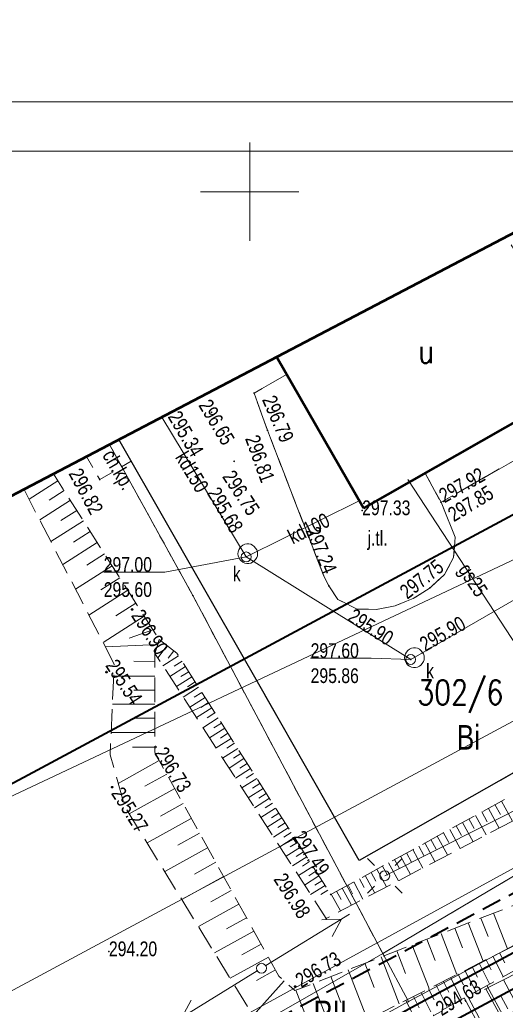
# Model space of a CAD drawing. Header units: metres. Extents: x 7437415 to 7437762, y 5556624 to 5556902.
# Tile 37 of 47: x 7437638 to 7437663, y 5556759 to 5556809. Entities that reach past the tile are written whole.
import ezdxf
from ezdxf import colors
from ezdxf.entities.mleader import LeaderData, LeaderLine
from ezdxf.enums import TextEntityAlignment as Align
from ezdxf.math import Vec2, Vec3

# ---------------------------------------------------------------- set-up
doc = ezdxf.new("R2010")
doc.units = ezdxf.units.M
doc.header["$MEASUREMENT"] = 0
for name, pattern in [('BUBZ01-500', [1.75, 1.25, -0.5]), ('DGN Style 3', [8.60601, 6.14715, -2.45886]), ('EGBU01-500', [1, 0.5, -0.5]), ('KTCR02-500', [1.5, 1, -0.5]), ('KTJZ01-500', [2, 1.5, -0.5])]:
    doc.linetypes.add(name, pattern=pattern)
doc.layers.get('0').update_dxf_attribs({"color": 250, "lineweight": 5})
for name, color, linetype, lineweight in [('203-Punkt załamania granicy działki nie stabilizowany', 7, 'Continuous', 5), ('510-Podpora jednosłupowa symb.-STPOW', 7, 'Continuous', 5), ('_TABELKA', 7, 'Continuous', 9), ('BUBZ01', 250, 'Continuous', 5), ('BUIB02_01', 250, 'Continuous', 5), ('D_skarpa', 7, 'DGN Style 3', 20), ('D_skarpa-symbol', 7, 'Continuous', 20), ('DS_chodniki', 4, 'Continuous', 0), ('EGBB01', 250, 'Continuous', 5), ('EGBD03', 250, 'Continuous', 5), ('EGBK02', 250, 'Continuous', 5), ('EGBP04_03', 250, 'Continuous', 5), ('EGBU01', 250, 'Continuous', 5), ('Elektryka_opisy_kabli', 7, 'Continuous', 13), ('ELEKTRYKA_TRASY', 1, 'Continuous', 40), ('komora podziemna - przewód kanalizacyjny (powierzchnia)', 7, 'Continuous', 5), ('KTCR02', 250, 'Continuous', 5), ('KTJZ01', 250, 'Continuous', 5), ('KTKR01', 250, 'Continuous', 5), ('latarnia (punkt)', 7, 'Continuous', 5), ('MPZP', 250, 'Continuous', 5), ('przewód elektroenergetyczny (linia)', 7, 'Continuous', 5), ('przewód gazowy (linia)', 7, 'Continuous', 5), ('przewód gazowy (linia)-Atr1', 7, 'Continuous', 5), ('przewód kanalizacyjny (linia)', 7, 'Continuous', 5), ('przewód kanalizacyjny (linia)-Atr1', 7, 'Continuous', 5), ('punkt o określonej wysokości (sieć kanalizacyjna)', 7, 'Continuous', 5), ('punkt o określonej wysokości (sieć kanalizacyjna)-Atr2', 7, 'Continuous', 5), ('punkt o określonej wysokości (sieć kanalizacyjna)-Atr3', 7, 'Continuous', 5), ('punkt wysokościowy naturalny', 7, 'Continuous', 5), ('punkt wysokościowy sztuczny', 7, 'Continuous', 5), ('RTPW01', 250, 'Continuous', 5), ('RTPW02', 250, 'Continuous', 5), ('rzedne dla projektanta', 250, 'Continuous', 5), ('SUPE04', 250, 'Continuous', 5), ('SUPG_01', 250, 'Continuous', 5), ('SUPT_01', 250, 'Continuous', 5), ('SUPW_01', 250, 'Continuous', 5), ('SUSM04_01_E', 250, 'Continuous', 5), ('Warstwa 1', 250, 'Continuous', 5), ('Warstwa 3', 250, 'Continuous', 5), ('właz okrągły - siec kanalizacyjna (punkt)', 7, 'Continuous', 5), ('właz okrągły - siec kanalizacyjna (punkt)-Atr17', 7, 'Continuous', 5)]:
    doc.layers.add(name, color=color, linetype=linetype, lineweight=lineweight)
doc.styles.get("Standard").update_dxf_attribs({"font": 'txt.shx', "width": 0.75})
doc.styles.add('STYL_ARIAL', font='simplex.shx', dxfattribs={"width": 0.75, "oblique": 0.1})
doc.linetypes.add('KTOK05_01-500', pattern='A,3.75,[13,dgnlstyle-rozp_2015.shx,S=0.002778,R=0,X=0,Y=0],3.75', length=7.5)

# ---------------------------------------------------------------- blocks, each defined once
blk = doc.blocks.new('PW01')
at = {"layer": 'punkt wysokościowy naturalny', "linetype": 'Continuous', "lineweight": 13}
h = blk.add_hatch(color=0, dxfattribs=at)
edge = h.paths.add_edge_path()
edge.add_arc((0, 0), 0.45, 0, 360)
blk = doc.blocks.new('US22')
at = {"color": 0, "linetype": 'Continuous', "lineweight": 13, "ltscale": 10}
blk.add_circle((0, 0), 2.5, dxfattribs=at)
blk = doc.blocks.new('SM01')
at = {"color": 0, "linetype": 'Continuous', "lineweight": 13, "ltscale": 10}
for p, q in [((-5.3, 5.31), (-8.83, 8.84)), ((5.31, 5.31), (8.84, 8.84)), ((-5.3, -5.3), (-8.83, -8.83)), ((5.31, -5.3), (8.84, -8.83))]:
    blk.add_line(p, q, dxfattribs=at)
blk.add_circle((0, 0), 2.5, dxfattribs=at)
blk = doc.blocks.new('203')
at = {"layer": '203-Punkt załamania granicy działki nie stabilizowany', "linetype": 'Continuous', "lineweight": 13}
h = blk.add_hatch(color=96, dxfattribs=at)
edge = h.paths.add_edge_path()
edge.add_arc((0, 0), 0.45, 0, 360)
blk = doc.blocks.new('PW02')
at = {"layer": 'punkt wysokościowy sztuczny', "linetype": 'Continuous', "lineweight": 13}
h = blk.add_hatch(color=0, dxfattribs=at)
edge = h.paths.add_edge_path()
edge.add_arc((0, 0), 0.45, 0, 360)
blk = doc.blocks.new('510')
at = {"layer": '510-Podpora jednosłupowa symb.-STPOW', "color": 0, "linetype": 'Continuous', "lineweight": 13}
blk.add_circle((0, 0), 2.5, dxfattribs=at)
blk = doc.blocks.new('SUPE04')
at = {"layer": 'SUPE04', "color": 1, "linetype": 'Continuous', "lineweight": 13}
blk.add_line((5.25, 0), (0.25, 0), dxfattribs=at)
at = {"layer": 'SUPE04', "color": 1, "linetype": 'Continuous', "lineweight": 13, "flags": 128}
blk.add_lwpolyline([(3.9, 0.5), (4.766, 0), (3.9, -0.5)], dxfattribs=at)
blk = doc.blocks.new('_Oblique')
at = {"color": 0, "linetype": 'ByBlock', "lineweight": -2}
blk.add_line((-5, -5), (5, 5), dxfattribs=at)

msp = doc.modelspace()

# ---------------------------------------------------------------- hatches: boundary and pattern name
at = {"layer": 'DS_chodniki', "lineweight": 9}
h = msp.add_hatch(dxfattribs=at)
h.set_pattern_fill('CROSSHATCH', color=252, style=0, pattern_type=2)
h.set_pattern_definition([(73.46674, (7437667.05196, 5556759.3903), (-0.1437982, 0.0426858), []), (343.46675, (7437667.05196, 5556759.3903), (0.0426858, 0.1437982), [])])
h.paths.add_polyline_path([(7437684.009, 5556769.397), (7437638.768, 5556745.033), (7437640.8, 5556744.423), (7437651.173, 5556750.01), (7437651.613, 5556750.247), (7437652.141, 5556750.531), (7437652.582, 5556750.768), (7437678.765, 5556764.869, 0.109552)])

# ---------------------------------------------------------------- linework, layer by layer
at = {"layer": '_TABELKA', "color": 7}
for points in [[(7437755.425, 5556804.566), (7437414.651, 5556804.566), (7437414.651, 5556658.066), (7437755.425, 5556658.066)], [(7437752.925, 5556802.066), (7437417.151, 5556802.066), (7437417.151, 5556660.566), (7437752.925, 5556660.566)]]:
    msp.add_lwpolyline(points, close=True, dxfattribs=at)
at = {"layer": 'BUBZ01', "color": 7, "linetype": 'BUBZ01-500', "lineweight": 13, "flags": 128}
for points in [[(7437640.018, 5556785.654), (7437638.515, 5556784.867), (7437643.11, 5556775.98), (7437642.9, 5556771.37), (7437643.65, 5556768.72), (7437650.54, 5556757.5), (7437653.18, 5556756.46), (7437670.11, 5556765.04), (7437677.9, 5556769.59), (7437683.09, 5556775.4), (7437676.3, 5556770.28), (7437669.43, 5556766.05), (7437652.3, 5556759.37), (7437651.48, 5556760.11), (7437645.17, 5556771.48), (7437645.18, 5556776.52), (7437645.4, 5556777.22), (7437640.018, 5556785.654)], [(7437645.4, 5556777.22), (7437646.3, 5556776.53), (7437654.12, 5556764.26), (7437666.36, 5556770.95), (7437677.29, 5556776.98), (7437678.76, 5556776.43), (7437667.36, 5556770.08), (7437653.89, 5556763.04), (7437645.18, 5556776.52), (7437645.4, 5556777.22)]]:
    msp.add_lwpolyline(points, close=True, dxfattribs=at)
at = {"layer": 'BUBZ01', "color": 7, "linetype": 'Continuous', "lineweight": 13, "flags": 128}
for points in [[(7437640.25, 5556785.29), (7437638.78, 5556784.36)], [(7437640.56, 5556784.81), (7437639.8, 5556784.32)], [(7437640.88, 5556784.31), (7437639.32, 5556783.31)], [(7437641.21, 5556783.79), (7437640.4, 5556783.28)], [(7437641.54, 5556783.26), (7437639.89, 5556782.21)], [(7437641.89, 5556782.72), (7437641.04, 5556782.17)], [(7437642.25, 5556782.16), (7437640.5, 5556781.04)], [(7437642.62, 5556781.58), (7437641.72, 5556781)], [(7437643, 5556780.98), (7437641.14, 5556779.79)], [(7437643.39, 5556780.36), (7437642.43, 5556779.75)], [(7437643.8, 5556779.73), (7437641.82, 5556778.47)], [(7437644.21, 5556779.08), (7437643.2, 5556778.43)], [(7437644.64, 5556778.41), (7437642.55, 5556777.07)], [(7437645.08, 5556777.72), (7437643.87, 5556777.29)], [(7437645.32, 5556776.97), (7437642.66, 5556776.86)], [(7437645.8, 5556776.92), (7437645.32, 5556776.3)], [(7437646.38, 5556776.4), (7437645.59, 5556775.88)], [(7437646.15, 5556776.65), (7437645.86, 5556776.27)], [(7437645.18, 5556776.11), (7437644.11, 5556776.12)], [(7437646.56, 5556776.13), (7437646.16, 5556775.87)], [(7437646.73, 5556775.86), (7437645.93, 5556775.35)], [(7437646.9, 5556775.59), (7437646.5, 5556775.34)], [(7437645.18, 5556775.36), (7437643.08, 5556775.36)], [(7437647.06, 5556775.33), (7437646.27, 5556774.83)], [(7437647.23, 5556775.07), (7437646.84, 5556774.82)], [(7437645.18, 5556774.65), (7437644.11, 5556774.65)], [(7437647.4, 5556774.8), (7437646.61, 5556774.3)], [(7437647.57, 5556774.54), (7437647.18, 5556774.29)], [(7437645.17, 5556773.94), (7437643.02, 5556773.94)], [(7437647.73, 5556774.28), (7437646.95, 5556773.78)], [(7437647.9, 5556774.02), (7437647.51, 5556773.77)], [(7437648.07, 5556773.76), (7437647.29, 5556773.26)], [(7437648.23, 5556773.5), (7437647.84, 5556773.25)], [(7437645.17, 5556773.22), (7437644.08, 5556773.22)], [(7437648.4, 5556773.24), (7437647.62, 5556772.74)], [(7437648.56, 5556772.98), (7437648.18, 5556772.73)], [(7437645.17, 5556772.49), (7437642.95, 5556772.5)], [(7437648.73, 5556772.72), (7437647.96, 5556772.22)], [(7437648.89, 5556772.46), (7437648.51, 5556772.21)], [(7437649.06, 5556772.2), (7437648.29, 5556771.71)], [(7437649.22, 5556771.95), (7437648.84, 5556771.7)], [(7437645.17, 5556771.76), (7437644.04, 5556771.76)], [(7437649.39, 5556771.69), (7437648.62, 5556771.2)], [(7437649.55, 5556771.43), (7437649.17, 5556771.19)], [(7437645.4, 5556771.07), (7437643.31, 5556769.91)], [(7437649.71, 5556771.18), (7437648.95, 5556770.69)], [(7437649.87, 5556770.92), (7437649.49, 5556770.68)], [(7437645.78, 5556770.38), (7437644.66, 5556769.76)], [(7437650.04, 5556770.67), (7437649.28, 5556770.18)], [(7437650.2, 5556770.41), (7437649.82, 5556770.17)], [(7437650.36, 5556770.16), (7437649.6, 5556769.68)], [(7437650.52, 5556769.91), (7437650.14, 5556769.67)], [(7437646.19, 5556769.65), (7437643.87, 5556768.36)], [(7437650.68, 5556769.65), (7437649.93, 5556769.17)], [(7437650.84, 5556769.4), (7437650.47, 5556769.16)], [(7437646.61, 5556768.89), (7437645.47, 5556768.25)], [(7437651, 5556769.15), (7437650.25, 5556768.67)], [(7437651.16, 5556768.9), (7437650.79, 5556768.66)], [(7437662.81, 5556769.01), (7437663.37, 5556767.99)], [(7437651.32, 5556768.65), (7437650.57, 5556768.17)], [(7437651.48, 5556768.4), (7437651.11, 5556768.16)], [(7437661.81, 5556768.46), (7437662.08, 5556767.96)], [(7437662.14, 5556768.64), (7437662.69, 5556767.64)], [(7437662.47, 5556768.83), (7437662.75, 5556768.32)], [(7437647.03, 5556768.13), (7437644.78, 5556766.88)], [(7437651.64, 5556768.15), (7437650.89, 5556767.68)], [(7437651.8, 5556767.9), (7437651.43, 5556767.67)], [(7437660.82, 5556767.92), (7437661.36, 5556766.94)], [(7437661.15, 5556768.1), (7437661.42, 5556767.61)], [(7437661.48, 5556768.28), (7437662.02, 5556767.29)], [(7437647.45, 5556767.37), (7437646.34, 5556766.76)], [(7437651.96, 5556767.65), (7437651.21, 5556767.18)], [(7437652.11, 5556767.41), (7437651.74, 5556767.17)], [(7437659.86, 5556767.4), (7437660.12, 5556766.91)], [(7437660.18, 5556767.57), (7437660.71, 5556766.6)], [(7437660.5, 5556767.75), (7437660.77, 5556767.26)], [(7437652.27, 5556767.16), (7437651.53, 5556766.69)], [(7437652.43, 5556766.91), (7437652.06, 5556766.68)], [(7437658.91, 5556766.88), (7437659.42, 5556765.93)], [(7437659.22, 5556767.05), (7437659.48, 5556766.57)], [(7437659.54, 5556767.22), (7437660.06, 5556766.27)], [(7437647.86, 5556766.63), (7437645.68, 5556765.42)], [(7437652.59, 5556766.67), (7437651.85, 5556766.2)], [(7437652.74, 5556766.42), (7437652.37, 5556766.19)], [(7437657.98, 5556766.37), (7437658.23, 5556765.9)], [(7437658.29, 5556766.54), (7437658.8, 5556765.6)], [(7437658.6, 5556766.71), (7437658.85, 5556766.24)], [(7437648.27, 5556765.9), (7437647.19, 5556765.3)], [(7437652.9, 5556766.18), (7437652.17, 5556765.71)], [(7437653.05, 5556765.93), (7437652.69, 5556765.7)], [(7437657.06, 5556765.87), (7437657.56, 5556764.96)], [(7437657.37, 5556766.03), (7437657.62, 5556765.58)], [(7437657.67, 5556766.2), (7437658.17, 5556765.28)], [(7437653.21, 5556765.69), (7437652.48, 5556765.22)], [(7437653.37, 5556765.44), (7437653, 5556765.21)], [(7437656.17, 5556765.38), (7437656.41, 5556764.93)], [(7437656.46, 5556765.54), (7437656.95, 5556764.64)], [(7437656.76, 5556765.7), (7437657.01, 5556765.25)], [(7437648.67, 5556765.18), (7437646.55, 5556764)], [(7437653.52, 5556765.2), (7437652.79, 5556764.74)], [(7437653.67, 5556764.96), (7437653.31, 5556764.73)], [(7437655.29, 5556764.9), (7437655.76, 5556764.02)], [(7437655.58, 5556765.06), (7437655.82, 5556764.62)], [(7437655.87, 5556765.22), (7437656.36, 5556764.33)], [(7437649.06, 5556764.47), (7437648.02, 5556763.89)], [(7437653.83, 5556764.72), (7437653.1, 5556764.26)], [(7437653.98, 5556764.48), (7437653.62, 5556764.25)], [(7437654.42, 5556764.43), (7437654.66, 5556764)], [(7437654.71, 5556764.58), (7437655.18, 5556763.71)], [(7437655, 5556764.74), (7437655.23, 5556764.3)], [(7437654.15, 5556764.27), (7437654.61, 5556763.42)], [(7437649.45, 5556763.77), (7437647.39, 5556762.63)], [(7437649.83, 5556763.08), (7437648.82, 5556762.52)], [(7437661.76, 5556763.06), (7437662.13, 5556762.12)], [(7437662.4, 5556763.31), (7437663.11, 5556761.49)], [(7437650.21, 5556762.4), (7437648.21, 5556761.29)], [(7437660.43, 5556762.54), (7437660.82, 5556761.54)], [(7437661.11, 5556762.81), (7437661.87, 5556760.86)], [(7437659.01, 5556761.99), (7437659.43, 5556760.91)], [(7437659.73, 5556762.27), (7437660.54, 5556760.19)], [(7437650.58, 5556761.73), (7437649.6, 5556761.19)], [(7437657.48, 5556761.39), (7437657.93, 5556760.24)], [(7437658.26, 5556761.69), (7437659.12, 5556759.47)], [(7437650.95, 5556761.07), (7437649.01, 5556760)], [(7437656.68, 5556761.08), (7437657.61, 5556758.7)], [(7437662.02, 5556760.94), (7437662.28, 5556760.42)], [(7437662.37, 5556761.12), (7437662.89, 5556760.09)], [(7437662.71, 5556761.29), (7437662.97, 5556760.78)], [(7437651.31, 5556760.42), (7437650.35, 5556759.89)], [(7437655, 5556760.42), (7437655.99, 5556757.88)], [(7437655.86, 5556760.76), (7437656.33, 5556759.53)], [(7437660.95, 5556760.4), (7437661.5, 5556759.33)], [(7437661.31, 5556760.58), (7437661.58, 5556760.05)], [(7437661.67, 5556760.76), (7437662.2, 5556759.71)], [(7437651.76, 5556759.86), (7437650.17, 5556758.1)], [(7437654.12, 5556760.08), (7437654.63, 5556758.77)], [(7437659.85, 5556759.84), (7437660.13, 5556759.29)], [(7437660.22, 5556760.03), (7437660.78, 5556758.93)], [(7437660.59, 5556760.22), (7437660.87, 5556759.67)], [(7437652.34, 5556759.39), (7437652.89, 5556757.99)], [(7437653.22, 5556759.73), (7437654.28, 5556757.02)], [(7437659.1, 5556759.46), (7437659.39, 5556758.9)], [(7437659.48, 5556759.65), (7437660.05, 5556758.53)], [(7437662.99, 5556757.9), (7437662.06, 5556759.63)], [(7437657.94, 5556758.87), (7437658.53, 5556757.71)], [(7437658.33, 5556759.07), (7437658.62, 5556758.49)], [(7437658.72, 5556759.27), (7437659.3, 5556758.12)], [(7437661.84, 5556757.28), (7437660.91, 5556759)]]:
    msp.add_lwpolyline(points, dxfattribs=at)
at = {"layer": 'BUBZ01', "color": 7, "linetype": 'BUBZ01-500', "lineweight": 13, "flags": 128}
msp.add_lwpolyline([(7437649.055, 5556752.478), (7437665.84, 5556761.7), (7437669.56, 5556761.45), (7437655.14, 5556753.67), (7437639.69, 5556745.22), (7437638.72, 5556747.2), (7437649.055, 5556752.478)], dxfattribs=at)
at = {"layer": 'BUIB02_01', "color": 212, "linetype": 'Continuous', "lineweight": 40, "flags": 128}
msp.add_lwpolyline([(7437631.582, 5556743.722), (7437658.25, 5556758.524), (7437681.414, 5556770.995), (7437736.328, 5556800.083), (7437739.446, 5556801.87)], dxfattribs=at)
at = {"layer": 'D_skarpa', "flags": 128}
msp.add_lwpolyline([(7437639.094, 5556747.391), (7437639.251, 5556747.471), (7437639.697, 5556747.699), (7437640.142, 5556747.926), (7437640.587, 5556748.154), (7437641.033, 5556748.381), (7437641.478, 5556748.609), (7437641.924, 5556748.836), (7437642.369, 5556749.064), (7437642.814, 5556749.291), (7437643.26, 5556749.518), (7437643.705, 5556749.746), (7437644.151, 5556749.973), (7437644.596, 5556750.201), (7437645.041, 5556750.428), (7437645.487, 5556750.656), (7437645.932, 5556750.883), (7437646.378, 5556751.111), (7437646.823, 5556751.338), (7437647.268, 5556751.566), (7437647.714, 5556751.793), (7437648.159, 5556752.021), (7437648.605, 5556752.248), (7437649.05, 5556752.475), (7437649.489, 5556752.715), (7437649.928, 5556752.954), (7437650.367, 5556753.194), (7437650.806, 5556753.433), (7437651.245, 5556753.673), (7437651.684, 5556753.912), (7437652.122, 5556754.152), (7437652.561, 5556754.391), (7437653, 5556754.631), (7437653.439, 5556754.87), (7437653.878, 5556755.11), (7437654.317, 5556755.349), (7437654.756, 5556755.589), (7437655.195, 5556755.828), (7437655.634, 5556756.068), (7437656.073, 5556756.307), (7437656.512, 5556756.547), (7437656.951, 5556756.786), (7437657.389, 5556757.026), (7437657.828, 5556757.265), (7437658.267, 5556757.505), (7437658.706, 5556757.744), (7437659.145, 5556757.984), (7437659.586, 5556758.22), (7437660.031, 5556758.448), (7437660.476, 5556758.676), (7437660.921, 5556758.904), (7437661.366, 5556759.132), (7437661.812, 5556759.36), (7437662.257, 5556759.588), (7437662.702, 5556759.816), (7437663.147, 5556760.044), (7437663.592, 5556760.272), (7437664.037, 5556760.5), (7437664.482, 5556760.728), (7437664.927, 5556760.955), (7437665.372, 5556761.183), (7437665.818, 5556761.411), (7437666.263, 5556761.639), (7437666.708, 5556761.867), (7437667.153, 5556762.095), (7437667.598, 5556762.323), (7437668.043, 5556762.551), (7437668.488, 5556762.779), (7437668.933, 5556763.007), (7437669.379, 5556763.235), (7437669.824, 5556763.463), (7437670.264, 5556763.7), (7437670.696, 5556763.953), (7437671.128, 5556764.205), (7437671.56, 5556764.458), (7437671.992, 5556764.71), (7437672.424, 5556764.963), (7437672.855, 5556765.215), (7437673.287, 5556765.468), (7437673.719, 5556765.72), (7437674.151, 5556765.973), (7437674.583, 5556766.225), (7437675.015, 5556766.478), (7437675.447, 5556766.731), (7437675.879, 5556766.983), (7437676.311, 5556767.236), (7437676.742, 5556767.488), (7437677.174, 5556767.741), (7437677.606, 5556767.993), (7437678.038, 5556768.246), (7437678.47, 5556768.498), (7437678.867, 5556768.815), (7437679.159, 5556769.052), (7437679.413, 5556769.257), (7437679.664, 5556769.461)], dxfattribs=at)
at = {"layer": 'D_skarpa-symbol', "flags": 128}
for points in [[(7437663.571, 5556758.674), (7437662.901, 5556759.918)], [(7437662.69, 5556758.2), (7437662.011, 5556759.462)], [(7437661.81, 5556757.726), (7437661.121, 5556759.006)], [(7437663.131, 5556758.437), (7437662.793, 5556759.063)]]:
    msp.add_lwpolyline(points, dxfattribs=at)
at = {"layer": 'EGBB01', "color": 7, "linetype": 'Continuous', "lineweight": 53, "flags": 128}
for points in [[(7437655.78, 5556783.9), (7437651.364, 5556791.596)], [(7437664.22, 5556788.71), (7437655.78, 5556783.9)]]:
    msp.add_lwpolyline(points, dxfattribs=at)
at = {"layer": 'EGBD03', "color": 96, "linetype": 'Continuous', "lineweight": 13, "flags": 128}
for points in [[(7437642.867, 5556787.146), (7437647.11, 5556779.46)], [(7437647.11, 5556779.46), (7437656.77, 5556761.25)], [(7437656.77, 5556761.25), (7437683.04, 5556776.81)], [(7437685.08, 5556773.21), (7437658.07, 5556758.81)], [(7437630.48, 5556746.22), (7437656.77, 5556761.25)], [(7437658.07, 5556758.81), (7437656.77, 5556761.25)], [(7437631.6, 5556744.22), (7437658.07, 5556758.81)]]:
    msp.add_lwpolyline(points, dxfattribs=at)
at = {"layer": 'EGBU01', "color": 96, "linetype": 'EGBU01-500', "lineweight": 13, "flags": 128}
for points in [[(7437642.867, 5556787.146), (7437647.11, 5556779.46)], [(7437647.11, 5556779.46), (7437642.867, 5556787.146)], [(7437647.11, 5556779.46), (7437656.77, 5556761.25)], [(7437656.77, 5556761.25), (7437647.11, 5556779.46)], [(7437656.77, 5556761.25), (7437683.04, 5556776.81)], [(7437683.04, 5556776.81), (7437656.77, 5556761.25)]]:
    msp.add_lwpolyline(points, dxfattribs=at)
at = {"layer": 'ELEKTRYKA_TRASY', "linetype": 'Continuous'}
msp.add_lwpolyline([(7437647.715, 5556750.008), (7437647.306, 5556750.81), (7437671.021, 5556763.566), (7437671.476, 5556762.789)], dxfattribs=at)
at = {"layer": 'komora podziemna - przewód kanalizacyjny (powierzchnia)', "color": 36, "linetype": 'Continuous', "lineweight": 13, "flags": 128}
for points in [[(7437650.4, 5556781.59), (7437650.39, 5556781.49), (7437650.36, 5556781.39), (7437650.3, 5556781.3), (7437650.23, 5556781.22), (7437650.15, 5556781.16), (7437650.05, 5556781.11), (7437649.95, 5556781.09), (7437649.85, 5556781.09), (7437649.75, 5556781.11), (7437649.65, 5556781.16), (7437649.57, 5556781.22), (7437649.5, 5556781.3), (7437649.44, 5556781.39), (7437649.41, 5556781.49), (7437649.4, 5556781.59), (7437649.41, 5556781.69), (7437649.44, 5556781.79), (7437649.5, 5556781.88), (7437649.57, 5556781.96), (7437649.65, 5556782.02), (7437649.75, 5556782.07), (7437649.85, 5556782.09), (7437649.95, 5556782.09), (7437650.05, 5556782.07), (7437650.15, 5556782.02), (7437650.23, 5556781.96), (7437650.3, 5556781.88), (7437650.36, 5556781.79), (7437650.39, 5556781.69), (7437650.4, 5556781.59)], [(7437658.88, 5556776.3), (7437658.87, 5556776.2), (7437658.84, 5556776.1), (7437658.78, 5556776.01), (7437658.71, 5556775.93), (7437658.63, 5556775.87), (7437658.53, 5556775.82), (7437658.43, 5556775.8), (7437658.33, 5556775.8), (7437658.23, 5556775.82), (7437658.13, 5556775.87), (7437658.05, 5556775.93), (7437657.98, 5556776.01), (7437657.92, 5556776.1), (7437657.89, 5556776.2), (7437657.88, 5556776.3), (7437657.89, 5556776.4), (7437657.92, 5556776.5), (7437657.98, 5556776.59), (7437658.05, 5556776.67), (7437658.13, 5556776.73), (7437658.23, 5556776.78), (7437658.33, 5556776.8), (7437658.43, 5556776.8), (7437658.53, 5556776.78), (7437658.63, 5556776.73), (7437658.71, 5556776.67), (7437658.78, 5556776.59), (7437658.84, 5556776.5), (7437658.87, 5556776.4), (7437658.88, 5556776.3)]]:
    msp.add_lwpolyline(points, close=True, dxfattribs=at)
at = {"layer": 'KTCR02', "color": 7, "linetype": 'KTCR02-500', "lineweight": 13, "flags": 128}
for points in [[(7437665.291, 5556798.891), (7437663.064, 5556797.724), (7437663.35, 5556797.22), (7437665.47, 5556793.29), (7437664.22, 5556788.71), (7437658.92, 5556785.68), (7437659.73, 5556784.21), (7437665.01, 5556787.22), (7437665.59, 5556786.48), (7437666.12, 5556785.98), (7437666.84, 5556785.69), (7437667.38, 5556785.74), (7437675.94, 5556790.63), (7437676.31, 5556791.28), (7437676.47, 5556792.28), (7437676.39, 5556793.29), (7437676.08, 5556794.25), (7437675.56, 5556795.12), (7437674.87, 5556795.84), (7437674.02, 5556796.41), (7437673.06, 5556796.76), (7437672.05, 5556796.87), (7437671.05, 5556796.77), (7437670.13, 5556796.38), (7437667.55, 5556794.96), (7437665.291, 5556798.891)], [(7437643.35, 5556787.399), (7437641.703, 5556786.536), (7437642.37, 5556785.36), (7437643.98, 5556786.3), (7437643.35, 5556787.399)]]:
    msp.add_lwpolyline(points, close=True, dxfattribs=at)
at = {"layer": 'KTJZ01', "color": 7, "linetype": 'KTJZ01-500', "lineweight": 13, "flags": 128}
for points in [[(7437651.362, 5556791.595), (7437643.343, 5556787.396), (7437648.19, 5556778.92), (7437655.57, 5556765.98), (7437663.42, 5556770.45), (7437676.91, 5556778.17), (7437675.01, 5556781.56), (7437675.11, 5556782.48), (7437675.77, 5556783.33), (7437676.52, 5556783.95), (7437677.46, 5556784.41), (7437678.43, 5556784.63), (7437679.46, 5556784.67), (7437680.43, 5556784.44), (7437681.37, 5556784), (7437682.16, 5556783.33), (7437682.81, 5556782.48), (7437676.39, 5556793.29), (7437676.47, 5556792.28), (7437676.31, 5556791.28), (7437675.94, 5556790.63), (7437669.49, 5556786.95), (7437667.38, 5556785.74), (7437666.84, 5556785.69), (7437666.12, 5556785.98), (7437665.59, 5556786.48), (7437665.01, 5556787.22), (7437659.73, 5556784.21), (7437660.45, 5556782.43), (7437660.37, 5556781.39), (7437659.91, 5556780.53), (7437659.17, 5556779.86), (7437658.32, 5556779.31), (7437657.39, 5556778.94), (7437656.43, 5556778.75), (7437655.43, 5556778.78), (7437654.49, 5556779.27), (7437654.02, 5556779.96), (7437653.79, 5556780.41), (7437650.9, 5556787.87), (7437650.22, 5556789.76), (7437651.87, 5556790.71), (7437651.362, 5556791.595)], [(7437658.92, 5556785.68), (7437659.73, 5556784.21), (7437660.45, 5556782.43), (7437660.37, 5556781.39), (7437659.91, 5556780.53), (7437659.17, 5556779.86), (7437658.32, 5556779.31), (7437657.39, 5556778.94), (7437656.43, 5556778.75), (7437655.43, 5556778.78), (7437654.49, 5556779.27), (7437654.02, 5556779.96), (7437653.79, 5556780.41), (7437650.9, 5556787.87), (7437650.22, 5556789.76), (7437651.87, 5556790.71), (7437655.78, 5556783.9), (7437658.92, 5556785.68)]]:
    msp.add_lwpolyline(points, close=True, dxfattribs=at)
at = {"layer": 'KTKR01', "color": 7, "linetype": 'Continuous', "lineweight": 30, "flags": 128}
msp.add_lwpolyline([(7437685.25, 5556778.28), (7437682.81, 5556782.48), (7437682.16, 5556783.33), (7437681.37, 5556784), (7437680.43, 5556784.44), (7437679.46, 5556784.67), (7437678.43, 5556784.63), (7437677.46, 5556784.41), (7437676.52, 5556783.95), (7437675.77, 5556783.33), (7437675.11, 5556782.48), (7437675.01, 5556781.56), (7437676.91, 5556778.17), (7437663.42, 5556770.45), (7437655.57, 5556765.98), (7437650.54, 5556774.83), (7437648.19, 5556778.92), (7437643.343, 5556787.396)], dxfattribs=at)
at = {"layer": 'MPZP', "color": 212, "linetype": 'KTOK05_01-500', "lineweight": 40, "flags": 128}
msp.add_lwpolyline([(7437480.35, 5556702.039), (7437498.164, 5556705.138), (7437519.727, 5556710.673), (7437570.307, 5556733.919), (7437638.513, 5556770.222), (7437729.943, 5556819.329)], dxfattribs=at)
at = {"layer": 'MPZP', "color": 212, "linetype": 'KTCR02-500', "lineweight": 40, "flags": 128}
msp.add_lwpolyline([(7437738.295, 5556803.984), (7437715.191, 5556791.784), (7437661.349, 5556763.226), (7437574.511, 5556717.006), (7437530.05, 5556696.506), (7437525.798, 5556698.029), (7437514.19, 5556719.761)], dxfattribs=at)
at = {"layer": 'przewód elektroenergetyczny (linia)', "color": 1, "linetype": 'Continuous', "lineweight": 13, "flags": 128}
msp.add_lwpolyline([(7437656.87, 5556765.21), (7437682.33, 5556778.03), (7437683.26, 5556778.5)], dxfattribs=at)
at = {"layer": 'przewód gazowy (linia)', "color": 52, "linetype": 'Continuous', "lineweight": 13, "flags": 128}
msp.add_lwpolyline([(7437658.04, 5556785.36), (7437665.38, 5556774.15)], dxfattribs=at)
at = {"layer": 'przewód kanalizacyjny (linia)', "color": 36, "linetype": 'Continuous', "lineweight": 13, "flags": 128}
for points in [[(7437645.528, 5556788.539), (7437649.82, 5556781.43), (7437658.19, 5556776.21), (7437672.24, 5556784.32), (7437681.08, 5556785.33)], [(7437649.82, 5556781.43), (7437655.56, 5556784.28)]]:
    msp.add_lwpolyline(points, dxfattribs=at)
at = {"layer": 'punkt o określonej wysokości (sieć kanalizacyjna)-Atr2', "color": 7, "flags": 128}
for points in [[(7437649.82, 5556781.43), (7437645.68, 5556780.65), (7437642.576, 5556780.65)], [(7437658.19, 5556776.21), (7437656.18, 5556776.27), (7437653.098, 5556776.27)]]:
    msp.add_lwpolyline(points, dxfattribs=at)
at = {"layer": 'rzedne dla projektanta', "color": 7, "linetype": 'Continuous', "lineweight": 40}
for centre in [(7437644.03, 5556778.76), (7437642.71, 5556775.57), (7437645.21, 5556771.76), (7437643.01, 5556769.72), (7437652.31, 5556759.58)]:
    msp.add_circle(centre, 0.0225, dxfattribs=at)
at = {"layer": 'SUPG_01', "color": 52, "linetype": 'Continuous', "lineweight": 13, "flags": 128}
msp.add_lwpolyline([(7437732.989, 5556813.733), (7437728.61, 5556811.05), (7437696.05, 5556793.43), (7437665.38, 5556774.15), (7437624.73, 5556752.297)], dxfattribs=at)
at = {"layer": 'SUPT_01', "color": 30, "linetype": 'Continuous', "lineweight": 13, "flags": 128}
msp.add_lwpolyline([(7437624.834, 5556744.449), (7437654.2, 5556760.54), (7437665.43, 5556766.7), (7437672.97, 5556770.83), (7437672.97, 5556770.83), (7437705.49, 5556788.37), (7437705.49, 5556788.37), (7437729.04, 5556801.46), (7437729.04, 5556801.46), (7437737.403, 5556805.623)], dxfattribs=at)
at = {"layer": 'SUPW_01', "color": 5, "linetype": 'Continuous', "lineweight": 13, "flags": 128}
msp.add_lwpolyline([(7437624.519, 5556762.969), (7437672.34, 5556785.48), (7437678.49, 5556788.41), (7437671.106, 5556801.936)], dxfattribs=at)
at = {"layer": 'Warstwa 1', "color": 207, "linetype": 'Continuous', "lineweight": 53, "true_color": 0x6e1e6e, "flags": 128}
msp.add_lwpolyline([(7437466.384, 5556694.725), (7437479.253, 5556654.299), (7437507.556, 5556623.548), (7437507.556, 5556623.548), (7437761.553, 5556761.255), (7437724.258, 5556829.774), (7437466.384, 5556694.725)], close=True, dxfattribs=at)
at = {"layer": 'Warstwa 3', "color": 7, "linetype": 'Continuous', "lineweight": 0}
for p, q in [((7437650, 5556802.5), (7437650, 5556797.5)), ((7437647.5, 5556800), (7437652.5, 5556800))]:
    msp.add_line(p, q, dxfattribs=at)

# ---------------------------------------------------------------- block references
at = {"layer": 'EGBP04_03', "color": 96, "linetype": 'Continuous', "lineweight": 13, "xscale": 0.1, "yscale": 0.1, "zscale": 0.1}
for p in [(7437647.11, 5556779.46), (7437656.77, 5556761.25), (7437658.07, 5556758.81)]:
    msp.add_blockref('203', p, dxfattribs=at)
at = {"layer": 'latarnia (punkt)', "color": 7, "linetype": 'Continuous', "lineweight": 13, "xscale": 0.1, "yscale": 0.1, "zscale": 0.1}
msp.add_blockref('SM01', (7437656.87, 5556765.21), dxfattribs=at)
at = {"layer": 'punkt o określonej wysokości (sieć kanalizacyjna)', "color": 7, "linetype": 'Continuous', "lineweight": 13, "xscale": 0.1, "yscale": 0.1, "zscale": 0.1}
for p in [(7437649.52, 5556781.92), (7437649.82, 5556781.43), (7437657.89, 5556776.4), (7437658.8, 5556776.56), (7437658.19, 5556776.21)]:
    msp.add_blockref('PW01', p, dxfattribs=at)
at = {"layer": 'RTPW02', "color": 7, "linetype": 'Continuous', "lineweight": 13, "xscale": 0.1, "yscale": 0.1, "zscale": 0.1}
for p in [(7437650.22, 5556789.76), (7437648.06, 5556788.78), (7437650.9, 5556787.87), (7437649.21, 5556786.29), (7437642.37, 5556785.36), (7437659.73, 5556784.21), (7437659.87, 5556784.25), (7437655.72, 5556783.79), (7437654.02, 5556779.96), (7437659.17, 5556779.86), (7437654.12, 5556764.26), (7437653.89, 5556763.04), (7437642.84, 5556761.36)]:
    msp.add_blockref('PW02', p, dxfattribs=at)
at = {"layer": 'SUPE04', "color": 1, "linetype": 'Continuous', "lineweight": 13}
for rotation in [31.46900000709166, 211.6509999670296]:
    msp.add_blockref('SUPE04', (7437650.6, 5556760.51), dxfattribs=dict(at, rotation=rotation))
at = {"layer": 'SUSM04_01_E', "color": 7, "linetype": 'Continuous', "lineweight": 13, "xscale": 0.1, "yscale": 0.1, "zscale": 0.1}
msp.add_blockref('510', (7437650.6, 5556760.51), dxfattribs=at)
at = {"layer": 'właz okrągły - siec kanalizacyjna (punkt)', "color": 7, "linetype": 'Continuous', "lineweight": 13, "xscale": 0.1, "yscale": 0.1, "zscale": 0.1}
for p in [(7437649.82, 5556781.43), (7437658.19, 5556776.21)]:
    msp.add_blockref('US22', p, dxfattribs=at)

# ---------------------------------------------------------------- texts
at = {"layer": 'EGBB01', "color": 7, "linetype": 'Continuous', "lineweight": 30, "width": 0.8}
msp.add_text('u', height=1.25, dxfattribs=at).set_placement((7437658.98, 5556791.91), align=Align.MIDDLE_CENTER)
at = {"layer": 'EGBD03', "color": 96, "linetype": 'Continuous', "lineweight": 30, "width": 0.8}
msp.add_text('302/6', height=1.25, dxfattribs=at).set_placement((7437658.53, 5556773.91))
at = {"layer": 'EGBK02', "color": 96, "linetype": 'Continuous', "lineweight": 30, "insert": (7437653.251, 5556758.857), "char_height": 1.25, "attachment_point": 1, "line_spacing_factor": 0.6}
msp.add_mtext('\\FWORKING_1250;\\H1x;\\W0.8;RII', dxfattribs=at)
at = {"layer": 'EGBU01', "color": 96, "linetype": 'Continuous', "lineweight": 30, "insert": (7437660.53, 5556771.629), "char_height": 1.25, "attachment_point": 7, "line_spacing_factor": 0.6}
msp.add_mtext('\\FWORKING_1250;\\H1x;\\W0.8;Bi', dxfattribs=at)
at = {"layer": 'KTCR02', "color": 7, "linetype": 'Continuous', "lineweight": 13, "insert": (7437642.282, 5556786.484), "char_height": 0.75, "attachment_point": 7, "rotation": 300.371, "line_spacing_factor": 0.6}
msp.add_mtext('\\FWORKING_1250;\\H1x;\\W0.8;ch.kp.', dxfattribs=at)
at = {"layer": 'KTJZ01', "color": 7, "linetype": 'Continuous', "lineweight": 13, "insert": (7437655.99, 5556781.78), "char_height": 0.75, "attachment_point": 7, "line_spacing_factor": 0.6}
msp.add_mtext('\\FWORKING_1250;\\H1x;\\W0.8;j.tl.', dxfattribs=at)
at = {"layer": 'przewód gazowy (linia)-Atr1', "color": 7, "insert": (7437660.795, 5556780.922), "char_height": 0.75, "attachment_point": 4, "rotation": 303.216, "line_spacing_factor": 0.6}
msp.add_mtext('\\FWORKING_1250;\\H1x;\\W0.8;gs25', dxfattribs=at)
at = {"layer": 'przewód kanalizacyjny (linia)-Atr1', "color": 36, "char_height": 0.75, "attachment_point": 4, "line_spacing_factor": 0.6}
for s, insert, rotation in [('\\FWORKING_1250;\\H1x;\\W0.8;kd150', (7437646.503, 5556786.685), 301.121), ('\\FWORKING_1250;\\H1x;\\W0.8;kd100', (7437652.026, 5556782.388), 26.405)]:
    msp.add_mtext(s, dxfattribs=dict(at, insert=insert, rotation=rotation))
at = {"layer": 'punkt o określonej wysokości (sieć kanalizacyjna)-Atr2', "color": 36, "char_height": 0.75, "attachment_point": 7, "line_spacing_factor": 0.6}
for s, insert, rotation in [('\\FWORKING_1250;\\H1x;\\W0.8;295.34', (7437645.803, 5556788.555), 300.315), ('\\FWORKING_1250;\\H1x;\\W0.8;295.68', (7437647.795, 5556784.672), 300.834), ('\\FWORKING_1250;\\H1x;\\W0.8;295.90', (7437654.924, 5556778.21), 327.134), ('\\FWORKING_1250;\\H1x;\\W0.8;295.90', (7437658.934, 5556776.583), 29.604)]:
    msp.add_mtext(s, dxfattribs=dict(at, insert=insert, rotation=rotation))
for s, insert in [('\\FWORKING_1250;\\H1x;\\W0.8;297.00', (7437642.576, 5556780.657)), ('\\FWORKING_1250;\\H1x;\\W0.8;297.60', (7437653.098, 5556776.277))]:
    msp.add_mtext(s, dxfattribs=dict(at, insert=insert))
at = {"layer": 'punkt o określonej wysokości (sieć kanalizacyjna)-Atr3', "color": 36, "char_height": 0.75, "attachment_point": 7, "line_spacing_factor": 0.6}
for s, insert in [('\\FWORKING_1250;\\H1x;\\W0.8;295.60', (7437642.576, 5556779.382)), ('\\FWORKING_1250;\\H1x;\\W0.8;295.86', (7437653.098, 5556775.002))]:
    msp.add_mtext(s, dxfattribs=dict(at, insert=insert))
at = {"layer": 'RTPW01', "color": 7, "linetype": 'Continuous', "lineweight": 13, "char_height": 0.75, "attachment_point": 7, "line_spacing_factor": 0.6}
for s, insert, rotation in [('\\FWORKING_1250;\\H1x;\\W0.8;296.65', (7437647.363, 5556789.137), 300.93), ('\\FWORKING_1250;\\H1x;\\W0.8;296.79', (7437650.606, 5556789.424), 293.344), ('\\FWORKING_1250;\\H1x;\\W0.8;296.81', (7437649.745, 5556787.445), 289.952), ('\\FWORKING_1250;\\H1x;\\W0.8;296.82', (7437640.763, 5556785.664), 297.967), ('\\FWORKING_1250;\\H1x;\\W0.8;297.92', (7437659.913, 5556784.142), 29.523), ('\\FWORKING_1250;\\H1x;\\W0.8;296.75', (7437648.571, 5556785.503), 303.261), ('\\FWORKING_1250;\\H1x;\\W0.8;297.85', (7437660.391, 5556783.177), 31.49), ('\\FWORKING_1250;\\H1x;\\W0.8;297.24', (7437652.819, 5556782.754), 292.557), ('\\FWORKING_1250;\\H1x;\\W0.8;297.75', (7437658.026, 5556779.235), 38.616), ('\\FWORKING_1250;\\H1x;\\W0.8;297.49', (7437652.122, 5556767.171), 303.69), ('\\FWORKING_1250;\\H1x;\\W0.8;296.98', (7437651.179, 5556765.026), 302.418)]:
    msp.add_mtext(s, dxfattribs=dict(at, insert=insert, rotation=rotation))
for s, insert in [('\\FWORKING_1250;\\H1x;\\W0.8;297.33', (7437655.72, 5556783.54)), ('\\FWORKING_1250;\\H1x;\\W0.8;294.20', (7437642.84, 5556761.11))]:
    msp.add_mtext(s, dxfattribs=dict(at, insert=insert))
at = {"layer": 'rzedne dla projektanta', "color": 7, "linetype": 'Continuous', "lineweight": 0, "char_height": 0.75, "attachment_point": 7, "line_spacing_factor": 0.6}
for s, insert, rotation in [('\\FWORKING_1250;\\H1x;\\W0.8; 296.90', (7437643.819, 5556778.626), 302.5365), ('\\FWORKING_1250;\\H1x;\\W0.8; 295.54', (7437642.51, 5556776.085), 302.5365), ('\\FWORKING_1250;\\H1x;\\W0.8; 296.73', (7437644.999, 5556771.626), 302.5365), ('\\FWORKING_1250;\\H1x;\\W0.8; 295.27', (7437642.799, 5556769.586), 302.5365), ('\\FWORKING_1250;\\H1x;\\W0.8; 296.73', (7437652.439, 5556759.366), 31.1664), ('\\FWORKING_1250;\\H1x;\\W0.8; 294.63', (7437659.579, 5556757.936), 31.1664)]:
    msp.add_mtext(s, dxfattribs=dict(at, insert=insert, rotation=rotation))
at = {"layer": 'właz okrągły - siec kanalizacyjna (punkt)-Atr17', "color": 7, "char_height": 0.75, "attachment_point": 7, "line_spacing_factor": 0.6}
for insert in [(7437649.14, 5556780.19), (7437658.97, 5556775.25)]:
    msp.add_mtext('\\FWORKING_1250;\\H1x;\\W0.8;k', dxfattribs=dict(at, insert=insert))

# ---------------------------------------------------------------- next in the draw order: leaders
at = {"layer": 'Elektryka_opisy_kabli', "linetype": 'Continuous', "lineweight": 13}
ml = msp.add_multileader_mtext('Standard', dxfattribs=at)
ml.set_content('{\\fArial|b0|i0|c238|p34;\\W1;Projektowany kabel nn\\PYAKXS 4x35 w\\fArial|b1|i0|c238|p34; \\fArial|b0|i0|c238|p34;rurze DVRɸ75}', color=256, style='STYL_ARIAL')
ml.set_leader_properties()
ml.set_arrow_properties(name='OBLIQUE')
ml.build(insert=Vec2(0, 0))
ml.multileader.update_dxf_attribs({"text_left_attachment_type": 5, "text_right_attachment_type": 5, "dogleg_length": 0.36, "arrow_head_size": 0.1})
ctx = ml.context
ctx.base_point, ctx.char_height, ctx.arrow_head_size, ctx.landing_gap_size, ctx.plane_origin = Vec3(7437616.811, 5556760.347), 1, 0.1, 0.09, Vec3(7437571.705, 5556733.455)
ctx.left_attachment, ctx.right_attachment, ctx.text_align_type = 5, 5, 2
notes = []
notes.append((ctx, [(1, (1, 1, 0), (7437635.998, 5556760.347), (-1, 0), 0.36, [(0, [(7437642.902, 5556748.377)], 0, [])])]))
ctx.mtext.insert, ctx.mtext.alignment, ctx.mtext.line_spacing_style, ctx.mtext.flow_direction = Vec3(7437635.548, 5556763.347), 3, 2, 5
ctx.mtext.has_bg_fill, ctx.mtext.bg_color, ctx.mtext.bg_scale_factor, ctx.mtext.bg_transparency, ctx.mtext.use_window_bg_color = 1, -1027028792, 1.5, 0, 1
for ctx, leaders in notes:
    for number, flags, end, landing, length, lines in leaders:
        leader = LeaderData()
        leader.index, (leader.has_last_leader_line, leader.has_dogleg_vector, leader.attachment_direction) = number, flags
        leader.last_leader_point, leader.dogleg_vector, leader.dogleg_length = Vec3(end), Vec3(landing), length
        for number, points, colour, breaks in lines:
            line = LeaderLine()
            line.index, line.vertices, line.color, line.breaks = number, Vec3.list(points), colors.encode_raw_color(colour), breaks
            leader.lines.append(line)
        ctx.leaders.append(leader)

doc.saveas('drawing.dxf')
